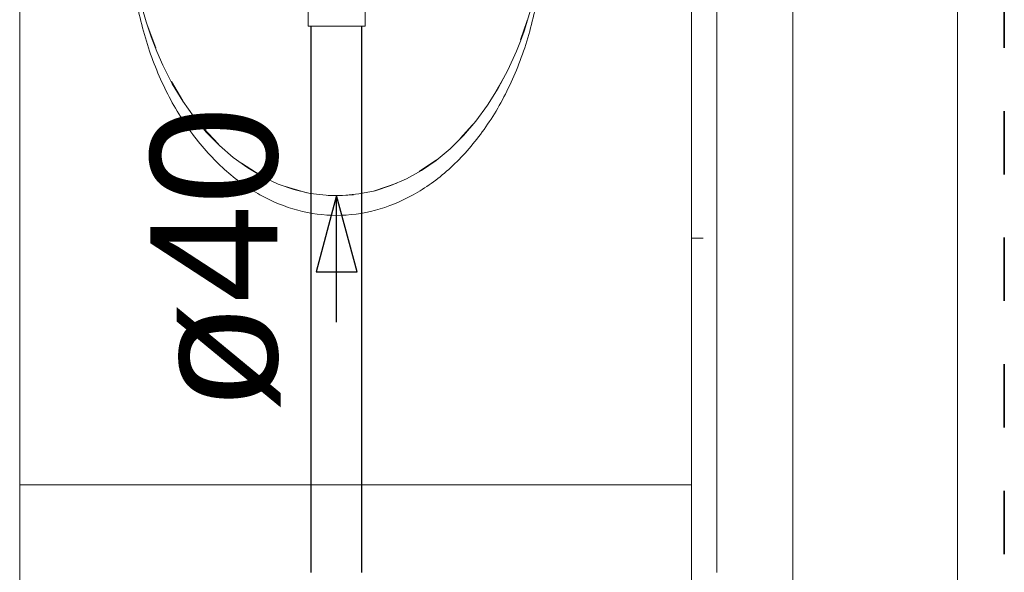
# Model space of a CAD drawing. Header units: millimetres. Extents: x 567 to 934, y -1 to 364.
# Tile 162 of 256: x 630.599 to 632.153, y 104.909 to 105.782. Entities that reach past the tile are written whole.
import ezdxf

# ---------------------------------------------------------------- set-up
doc = ezdxf.new("R2010")
doc.units = ezdxf.units.MM
doc.header["$MEASUREMENT"] = 0
doc.linetypes.add('NULL', pattern=[0])
doc.linetypes.add('Projeção', pattern=[0.0065, 0.005, -0.0015])
for name, color, linetype, lineweight in [('A-ANNO-SYMB', 7, 'Continuous', 9), ('A-GENM', 7, 'Continuous', 13), ('A-GLAZ', 7, 'Continuous', 13), ('A-GLAZ-SILL', 7, 'Continuous', 13), ('Simbolos', 14, 'Continuous', 20), ('TQ-Condutos', 14, 'Continuous', 25), ('TQ-Sentido conduto', 14, 'Continuous', 30), ('TQ-Textos conduto', 7, 'Continuous', 9)]:
    doc.layers.add(name, color=color, linetype=linetype, lineweight=lineweight)
doc.layers.add('ARQ FINA', color=8, linetype='Continuous')
doc.styles.add('Arial', font='arial.ttf')

msp = doc.modelspace()

# ---------------------------------------------------------------- linework, layer by layer
at = {"layer": 'A-ANNO-SYMB', "color": 8, "linetype": 'Projeção', "lineweight": 35}
msp.add_line((632.1527, 108.438), (632.1527, 103.2839), dxfattribs=at)
at = {"layer": 'A-GENM', "color": 8}
for p, q in [((630.5991, 108.5542), (630.5991, 105.0475)), ((631.6591, 107.9732), (631.6591, 103.505)), ((630.5991, 105.0475), (631.6591, 105.0475)), ((630.5991, 103.3342), (630.5991, 105.0475))]:
    msp.add_line(p, q, dxfattribs=at)
at = {"layer": 'A-GENM', "color": 8, "linetype": 'Continuous'}
msp.add_line((631.6591, 105.4371), (631.6775, 105.4371), dxfattribs=at)
at = {"layer": 'A-GENM', "color": 8}
for points, knots in [([(631.0991, 105.4732), (631.0581, 105.4732), (630.9965, 105.4895), (630.9212, 105.5433), (630.8707, 105.5989), (630.8286, 105.6676), (630.797, 105.747), (630.7774, 105.8337), (630.7707, 105.9242), (630.7774, 106.0146), (630.797, 106.1013), (630.8286, 106.1807), (630.8707, 106.2495), (630.9212, 106.305), (630.9965, 106.3588), (631.0581, 106.3751), (631.0991, 106.3751)], [-3.141593, -3.141593, -3.141593, -3.141593, -2.748894, -2.552544, -2.356194, -2.159845, -1.963495, -1.767146, -1.570796, -1.374447, -1.178097, -0.981748, -0.785398, -0.589049, -0.392699, 0, 0, 0, 0]), ([(631.4249, 105.9021), (631.4241, 105.8793), (631.4193, 105.8266), (631.4012, 105.747), (631.3696, 105.6676), (631.3275, 105.5989), (631.277, 105.5433), (631.2017, 105.4895), (631.1401, 105.4732), (631.0991, 105.4732)], [1.618759, 1.618759, 1.618759, 1.618759, 1.767146, 1.963495, 2.159845, 2.356194, 2.552544, 2.748894, 3.141593, 3.141593, 3.141593, 3.141593])]:
    msp.add_open_spline(points, degree=3, knots=knots, dxfattribs=at)
at = {"layer": 'A-GLAZ', "color": 8}
for p, q in [((631.8191, 107.9642), (631.8191, 103.8242)), ((632.0791, 103.8242), (632.0791, 107.9642))]:
    msp.add_line(p, q, dxfattribs=at)
at = {"layer": 'A-GLAZ-SILL', "color": 8}
msp.add_line((631.6991, 104.9092), (631.6991, 105.8642), dxfattribs=at)
at = {"layer": 'ARQ FINA', "lineweight": 5}
for points in [[(630.7919, 105.8027), (630.7987, 105.7787), (630.8066, 105.7551), (630.8154, 105.7322), (630.8251, 105.7102), (630.8399, 105.6812), (630.8564, 105.6537), (630.8743, 105.6283), (630.8936, 105.6048), (630.9143, 105.5835), (630.936, 105.5646), (630.9589, 105.5481), (630.9826, 105.534), (631.0069, 105.5227), (631.0319, 105.514), (631.0574, 105.508), (631.0829, 105.5049), (631.1087, 105.5045), (631.1344, 105.507), (631.1598, 105.5122), (631.1849, 105.5202), (631.2095, 105.5309), (631.2333, 105.5442), (631.2564, 105.5601), (631.2785, 105.5785), (631.2993, 105.5991), (631.3191, 105.6221), (631.3374, 105.6471), (631.3542, 105.6739), (631.3695, 105.7026), (631.3831, 105.7328), (631.3892, 105.7484), (631.3949, 105.7643), (631.4049, 105.7972)], [(630.8137, 105.7377), (630.8005, 105.7743)], [(631.3999, 105.7816), (631.3992, 105.7793), (631.3894, 105.7502)], [(630.8567, 105.6543), (630.8385, 105.6848)], [(631.3625, 105.6901), (631.3483, 105.6651)], [(631.3135, 105.6161), (631.2942, 105.5945)], [(630.9129, 105.5857), (630.8892, 105.6108)], [(630.9796, 105.536), (630.9783, 105.5367), (630.949, 105.5554)], [(631.257, 105.5611), (631.2296, 105.5423)], [(631.1944, 105.5242), (631.1587, 105.512)], [(631.0524, 105.509), (631.0151, 105.5197)], [(631.0991, 105.5043), (631.0858, 105.5047)], [(631.1256, 105.5058), (631.0991, 105.5043)]]:
    msp.add_lwpolyline(points, dxfattribs=at)
at = {"layer": 'Simbolos'}
for p, q in [((631.0541, 105.7719), (631.0541, 105.8107)), ((631.1441, 105.7719), (631.1441, 105.8107)), ((631.1441, 105.7719), (631.0541, 105.7719))]:
    msp.add_line(p, q, dxfattribs=at)
at = {"layer": 'TQ-Condutos'}
for p, q in [((631.0591, 104.9094), (631.0591, 105.7719)), ((631.1391, 104.9094), (631.1391, 105.7719))]:
    msp.add_line(p, q, dxfattribs=at)
at = {"layer": 'TQ-Sentido conduto'}
for p, q in [((631.0991, 105.5047), (631.0668, 105.3839)), ((631.1315, 105.3839), (631.0991, 105.5047)), ((631.0668, 105.3839), (631.1315, 105.3839))]:
    msp.add_line(p, q, dxfattribs=at)
msp.add_lwpolyline([(631.0991, 105.3047), (631.0991, 105.5047)], dxfattribs=at)

# ---------------------------------------------------------------- texts
at = {"layer": 'TQ-Textos conduto', "linetype": 'NULL', "insert": (631.0108, 105.4047), "char_height": 0.2, "width": 0.962805, "attachment_point": 8, "rotation": 90.0002, "line_spacing_factor": 0.6, "style": 'Arial'}
msp.add_mtext('ø40', dxfattribs=at)

doc.saveas('drawing.dxf')
